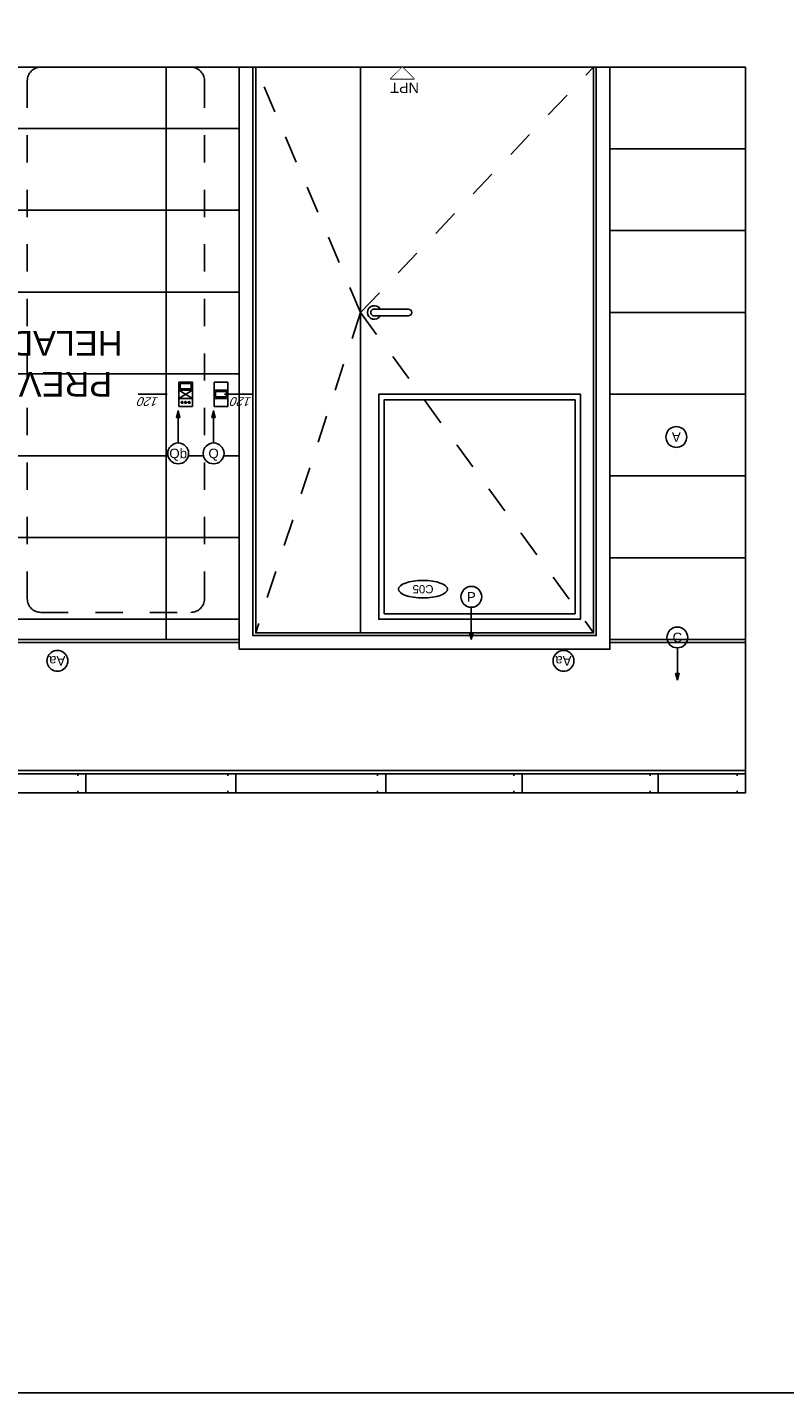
# Model space of a CAD drawing. Extents: x 1 to 126, y -14 to 17.
# Tile 111 of 132: x 94.9 to 97.68, y -8.76 to -3.76. Entities that reach past the tile are written whole.
import ezdxf
from ezdxf.enums import TextEntityAlignment as Align

# ---------------------------------------------------------------- set-up
doc = ezdxf.new("R2010")
doc.units = 0
doc.set_wipeout_variables(frame=1)
doc.header["$PDMODE"] = 3
doc.linetypes.add('HIDDEN2', pattern=[0.1875, 0.125, -0.0625])
for name, color, linetype in [('A-ABER', 1, 'Continuous'), ('A-ALBA-0', 9, 'Continuous'), ('A-ALBA-1', 1, 'Continuous'), ('A-ANNO-NIV', 2, 'Continuous'), ('A-ANNO-PLANI @ 20', 1, 'Continuous'), ('A-ANNO-SIMB @ 20', 2, 'Continuous'), ('A-ANOT-COTA-ACUM', 1, 'Continuous'), ('A-ANOT-NIVL @ 20', 2, 'Continuous'), ('A-ANOT-TTEC', 2, 'Continuous'), ('A-EQPM-MOVL', 8, 'Continuous'), ('E-ELEC', 1, 'Continuous')]:
    doc.layers.add(name, color=color, linetype=linetype)
doc.layers.add('A-ALBA-4', color=2, linetype='Continuous', lineweight=25)
doc.styles.add('BIS estudio', font='swissl.ttf')
doc.styles.add('BIS-ANOT', font='swiss.ttf')
doc.styles.add('BIS-COTA-ACUM', font='swissi.ttf', dxfattribs={"oblique": 20})
doc.styles.add('E5-100', font='micross.ttf')
doc.dimstyles.new('BIS-COTA-ACUM', dxfattribs={"dimscale": 0.9, "dimtxt": 0.0016, "dimasz": 0.001, "dimexe": 0.0035, "dimexo": 0, "dimgap": 0.0005, "dimtad": 1, "dimdec": 1, "dimlfac": 100, "dimrnd": 1, "dimzin": 9, "dimdsep": 46, "dimtxsty": 'BIS-COTA-ACUM', "dimblk1": 'MARK1', "dimblk2": 'MARK2', "dimsah": 1, "dimcen": 0, "dimclrd": 1, "dimclre": 256, "dimclrt": 256, "dimaunit": 1, "dimadec": 0, "dimazin": 0, "dimtfac": 1, "dimtdec": 1, "dimtix": 1, "dimtmove": 2, "dimatfit": 3, "dimldrblk": 'MARK1', "dimfxl": 1, "dimtolj": 1, "dimarcsym": 1})
pattern_1 = [(314.9999999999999, (23.78585722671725, 93.22024555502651), (8.838834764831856e-05, 8.838834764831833e-05), [])]

# ---------------------------------------------------------------- blocks, each defined once
blk = doc.blocks.new('*U95')
at = {"linetype": 'ByBlock', "ltscale": 0.25}
blk.add_lwpolyline([(0.05000000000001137, 0), (0.6000000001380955, 0, 0.414213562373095), (0.6500000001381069, 0.05000000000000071), (0.650000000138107, 1.949999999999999, 0.414213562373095), (0.6000000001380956, 2), (0.05000000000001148, 2, 0.414213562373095), (1.110223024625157e-16, 1.949999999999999), (0, 0.05000000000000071, 0.414213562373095)], format="xyb", close=True, dxfattribs=at)
blk = doc.blocks.new('PUERTA DOBLE ASIMETRICA')
blk.add_line((0.234999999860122, 1.735152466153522e-09), (0.2350000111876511, -2.074999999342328))
at = {"color": 0}
for points in [[(-0.6799999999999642, -1.903085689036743e-09), (0.6799999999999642, 1.903075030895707e-09), (0.6800000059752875, -2.134999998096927), (-0.6799999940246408, -2.135000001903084)], [(-0.629999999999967, -1.763151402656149e-09), (0.629999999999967, 1.763140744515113e-09), (0.6300000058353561, -2.08499999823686), (-0.629999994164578, -2.085000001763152)], [(-0.6199999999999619, -1.735166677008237e-09), (0.6199999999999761, 1.735156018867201e-09), (0.6200000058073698, -2.074999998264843), (-0.6199999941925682, -2.075000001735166)]]:
    blk.add_lwpolyline(points, close=True, dxfattribs=at)
at = {"color": 9, "linetype": 'ByBlock', "ltscale": 0.2}
for points in [[(0.2350000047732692, -0.8999999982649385), (-0.6199999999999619, -1.735166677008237e-09)], [(0.2349999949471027, -0.8999999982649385), (0.6199999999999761, -3.050480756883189e-09)], [(0.2350000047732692, -0.8999999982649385), (-0.6199999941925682, -2.075000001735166)], [(0.2349999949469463, -0.8999999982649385), (0.619999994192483, -2.075000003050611)]]:
    blk.add_lwpolyline(points, dxfattribs=at)
at = {"color": 8}
blk.add_lwpolyline([(0.1850000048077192, -0.9124999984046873, 0.9999999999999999), (0.1850000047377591, -0.8874999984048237), (0.06000000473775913, -0.8874999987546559, 0.9999999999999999), (0.06000000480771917, -0.9124999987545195)], format="xyb", close=True, dxfattribs=at)
blk.add_arc((0.1850000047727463, -0.8999999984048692), 0.025, 210.0000001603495, 150.0000001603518, dxfattribs=at)
blk = doc.blocks.new('EL-LLAME BIPOLAR-MODULO CIEGO-3 EN LINEA')
at = {"linetype": 'ByBlock'}
blk.add_wipeout([(-5.272744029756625, 125.61809210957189), (-5.272744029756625, 125.5380921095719), (-5.152744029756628, 125.5380921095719), (-5.152744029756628, 125.61809210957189)], dxfattribs=at)
h = blk.add_hatch(dxfattribs=at)
h.set_pattern_fill('ANSI31', color=8, scale=0.001, angle=-90.00000000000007, style=0)
h.set_pattern_definition([(314.9999999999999, (23.77283518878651, 93.22024555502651), (8.838834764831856e-05, 8.838834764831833e-05), [])])
edge = h.paths.add_edge_path()
edge.add_arc((-5.182744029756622, 125.5911141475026), 0.003210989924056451, 90.00000000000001, 450)
h = blk.add_hatch(dxfattribs=at)
h.set_pattern_fill('ANSI31', color=8, scale=0.001, angle=-90.00000000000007, style=0)
h.set_pattern_definition(pattern_1)
edge = h.paths.add_edge_path()
edge.add_arc((-5.182744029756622, 125.5780921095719), 0.003210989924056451, 90.00000000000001, 450)
h = blk.add_hatch(dxfattribs=at)
h.set_pattern_fill('ANSI31', color=8, scale=0.001, angle=-90.00000000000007, style=0)
h.set_pattern_definition(pattern_1)
edge = h.paths.add_edge_path()
edge.add_arc((-5.182744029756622, 125.5650700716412), 0.003210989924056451, 90.00000000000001, 450)
for p, q in [((-5.227744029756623, 125.6030921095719), (-5.197744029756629, 125.5530921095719)), ((-5.197744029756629, 125.6030921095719), (-5.227744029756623, 125.5530921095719))]:
    blk.add_line(p, q, dxfattribs=at)
for points in [[(-5.257744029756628, 125.6030921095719), (-5.257744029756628, 125.5530921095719), (-5.227744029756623, 125.5530921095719), (-5.227744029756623, 125.6030921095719)], [(-5.252670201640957, 125.5980182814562), (-5.252670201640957, 125.5581659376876), (-5.232817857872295, 125.5581659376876), (-5.232817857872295, 125.5980182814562)], [(-5.227744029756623, 125.6030921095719), (-5.227744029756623, 125.5530921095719), (-5.197744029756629, 125.5530921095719), (-5.197744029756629, 125.6030921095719)], [(-5.197744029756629, 125.6030921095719), (-5.197744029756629, 125.5530921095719), (-5.167744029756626, 125.5530921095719), (-5.167744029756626, 125.6030921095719)]]:
    blk.add_lwpolyline(points, close=True, dxfattribs=at)
for centre in [(-5.182744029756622, 125.5911141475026), (-5.182744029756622, 125.5780921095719), (-5.182744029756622, 125.5650700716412)]:
    blk.add_circle(centre, 0.003210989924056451, dxfattribs=at)
blk = doc.blocks.new('EL-3 LLAVES BIPOLAR')
at = {"linetype": 'ByBlock'}
blk.add_wipeout([(63.934775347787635, 13.89764564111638), (63.934775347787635, 13.977645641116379), (63.81477534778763, 13.977645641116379), (63.81477534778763, 13.89764564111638)], dxfattribs=at)
for points in [[(63.85977534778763, 13.9126456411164), (63.85977534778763, 13.9626456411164), (63.82977534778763, 13.9626456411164), (63.82977534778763, 13.9126456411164)], [(63.88977534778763, 13.91264564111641), (63.88977534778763, 13.9626456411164), (63.85977534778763, 13.9626456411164), (63.85977534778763, 13.9126456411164)], [(63.88470151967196, 13.91771946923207), (63.88470151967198, 13.95757181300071), (63.86484917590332, 13.95757181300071), (63.8648491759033, 13.91771946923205)], [(63.91977534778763, 13.9126456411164), (63.91977534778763, 13.9626456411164), (63.88977534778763, 13.9626456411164), (63.88977534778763, 13.91264564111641)]]:
    blk.add_lwpolyline(points, close=True, dxfattribs=at)
blk = doc.blocks.new('A-ANNO-NOM-2')
blk.add_wipeout([(8.220364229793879e-20, -0.001913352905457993), (0.00029931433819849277, -0.0018897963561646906), (0.0005912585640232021, -0.0018197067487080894), (0.0008686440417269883, -0.0017048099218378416), (0.0011246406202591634, -0.0015479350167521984), (0.0013529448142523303, -0.0013529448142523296), (0.0015479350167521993, -0.0011246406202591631), (0.0017048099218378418, -0.0008686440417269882), (0.00181970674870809, -0.0005912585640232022), (0.001889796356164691, -0.0002993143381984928), (0.0019133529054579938, 0), (0.0018897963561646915, 0.0002993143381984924), (0.00181970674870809, 0.0005912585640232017), (0.0017048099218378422, 0.0008686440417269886), (0.0015479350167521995, 0.0011246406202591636), (0.0013529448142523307, 0.001352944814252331), (0.001124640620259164, 0.0015479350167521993), (0.0008686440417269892, 0.0017048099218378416), (0.0005912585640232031, 0.0018197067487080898), (0.00029931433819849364, 0.0018897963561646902), (1.0194762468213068e-18, 0.0019133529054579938), (-0.0002993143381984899, 0.001889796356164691), (-0.0005912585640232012, 0.0018197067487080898), (-0.0008686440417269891, 0.0017048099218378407), (-0.0011246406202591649, 0.0015479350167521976), (-0.0013529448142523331, 0.0013529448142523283), (-0.0015479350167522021, 0.0011246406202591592), (-0.0017048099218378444, 0.0008686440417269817), (-0.0018197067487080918, 0.0005912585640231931), (-0.0018897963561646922, 0.000299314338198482), (-0.001913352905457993, -1.214306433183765e-17), (-0.0018897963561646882, -0.00029931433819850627), (-0.0018197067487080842, -0.0005912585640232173), (-0.001704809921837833, -0.0008686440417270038), (-0.0015479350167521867, -0.0011246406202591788), (-0.0013529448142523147, -0.0013529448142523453), (-0.001124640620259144, -0.0015479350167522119), (-0.0008686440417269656, -0.001704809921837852), (-0.0005912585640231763, -0.0018197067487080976), (-0.0002993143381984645, -0.0018897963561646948)])
blk.add_lwpolyline([(-3.51477226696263e-19, -0.001913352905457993), (0.0002993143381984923, -0.001889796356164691), (0.0005912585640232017, -0.00181970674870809), (0.000868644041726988, -0.001704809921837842), (0.001124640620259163, -0.001547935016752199), (0.00135294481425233, -0.001352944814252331), (0.001547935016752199, -0.001124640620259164), (0.001704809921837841, -0.0008686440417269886), (0.001819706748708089, -0.0005912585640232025), (0.001889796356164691, -0.000299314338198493), (0.001913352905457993, -4.686363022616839e-19), (0.001889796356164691, 0.0002993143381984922), (0.00181970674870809, 0.0005912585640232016), (0.001704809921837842, 0.0008686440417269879), (0.001547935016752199, 0.001124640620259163), (0.001352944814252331, 0.00135294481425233), (0.001124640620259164, 0.001547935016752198), (0.0008686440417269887, 0.001704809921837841), (0.0005912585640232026, 0.001819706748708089), (0.0002993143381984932, 0.001889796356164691), (5.857953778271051e-19, 0.001913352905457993), (-0.0002993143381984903, 0.001889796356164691), (-0.0005912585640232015, 0.00181970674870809), (-0.0008686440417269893, 0.001704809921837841), (-0.001124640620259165, 0.001547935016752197), (-0.001352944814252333, 0.001352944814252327), (-0.001547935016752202, 0.001124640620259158), (-0.001704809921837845, 0.0008686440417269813), (-0.001819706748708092, 0.000591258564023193), (-0.001889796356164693, 0.0002993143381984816), (-0.001913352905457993, -1.289223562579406e-17), (-0.001889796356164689, -0.000299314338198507), (-0.001819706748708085, -0.0005912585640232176), (-0.001704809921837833, -0.0008686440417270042), (-0.001547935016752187, -0.001124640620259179), (-0.001352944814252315, -0.001352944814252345), (-0.001124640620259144, -0.001547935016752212), (-0.0008686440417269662, -0.001704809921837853), (-0.0005912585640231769, -0.001819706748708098), (-0.0002993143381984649, -0.001889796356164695)], close=True)
at = {"color": 1, "linetype": 'Continuous', "style": 'E5-100'}
blk.add_attdef('LETRA', text='', height=0.00175, dxfattribs=at).set_placement((0, 0), align=Align.MIDDLE_CENTER)
blk = doc.blocks.new('CCA-PLANI1')
blk.add_wipeout([(0.22499999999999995, -5.1958437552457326e-14), (0.21862518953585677, -0.018908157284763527), (0.2045226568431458, -0.03334550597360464), (0.1874657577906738, -0.0442400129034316), (0.1690984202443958, -0.05277422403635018), (0.15003178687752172, -0.05961836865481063), (0.13054413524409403, -0.06515814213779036), (0.11078328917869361, -0.0696308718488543), (0.09083721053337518, -0.07319057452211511), (0.07076315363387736, -0.07594052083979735), (0.05060138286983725, -0.07795063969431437), (0.030382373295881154, -0.07926729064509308), (0.010130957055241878, -0.07991886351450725), (-0.01013095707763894, -0.07991886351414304), (-0.03038237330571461, -0.07926729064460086), (-0.05060138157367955, -0.0779506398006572), (-0.07076315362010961, -0.07594052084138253), (-0.09083721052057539, -0.07319057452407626), (-0.11078328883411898, -0.06963087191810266), (-0.13054413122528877, -0.06515814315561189), (-0.15003178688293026, -0.059618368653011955), (-0.16909842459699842, -0.05277422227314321), (-0.18746575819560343, -0.044240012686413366), (-0.2045226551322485, -0.0333455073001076), (-0.2186251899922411, -0.018908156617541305), (-0.22500000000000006, 8.171241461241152e-14), (-0.2186251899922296, 0.018908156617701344), (-0.20452265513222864, 0.033345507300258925), (-0.18746575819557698, 0.0442400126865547), (-0.16909842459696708, 0.0527742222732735), (-0.1500317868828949, 0.059618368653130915), (-0.13054413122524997, 0.06515814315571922), (-0.11078328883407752, 0.06963087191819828), (-0.09083721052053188, 0.07319057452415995), (-0.07076315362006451, 0.0759405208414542), (-0.0506013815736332, 0.07795063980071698), (-0.030382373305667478, 0.0792672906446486), (-0.01013095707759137, 0.07991886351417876), (0.010130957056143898, 0.07991886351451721), (0.03038237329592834, 0.07926729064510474), (0.05060138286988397, 0.07795063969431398), (0.07076315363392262, 0.07594052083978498), (0.09083721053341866, 0.07319057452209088), (0.11078328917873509, 0.06963087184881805), (0.13054413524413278, 0.06515814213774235), (0.15003178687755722, 0.05961836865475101), (0.16909842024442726, 0.052774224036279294), (0.18746575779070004, 0.044240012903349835), (0.20452265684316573, 0.03334550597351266), (0.21862518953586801, 0.018908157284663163)])
blk.add_ellipse((1.332267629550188e-15, 1.4210854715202e-14), major_axis=(-0.225, 6.688895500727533e-14), ratio=0.3555555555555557, start_param=-3.141592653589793, end_param=3.141592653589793)
at = {"color": 2, "style": 'E5-100'}
blk.add_attdef('TIPO', text='', height=0.075, rotation=359.9999999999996, dxfattribs=at).set_placement((1.332267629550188e-15, 3.552713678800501e-15), align=Align.MIDDLE_CENTER)
blk = doc.blocks.new('*U53')
blk.add_lwpolyline([(-3.427895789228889e-14, 0.007845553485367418), (0.0003124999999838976, 0.006595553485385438), (-0.0003125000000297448, 0.006595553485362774)], close=True)
blk.add_wipeout([(-7.851580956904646e-19, -0.001913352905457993), (0.0002993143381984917, -0.0018897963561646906), (0.0005912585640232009, -0.0018197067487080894), (0.000868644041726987, -0.0017048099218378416), (0.001124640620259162, -0.0015479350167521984), (0.001352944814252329, -0.00135294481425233), (0.0015479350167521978, -0.0011246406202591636), (0.0017048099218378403, -0.0008686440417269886), (0.0018197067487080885, -0.0005912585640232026), (0.0018897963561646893, -0.0002993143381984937), (0.0019133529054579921, -8.673617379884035e-19), (0.0018897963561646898, 0.0002993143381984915), (0.0018197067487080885, 0.0005912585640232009), (0.0017048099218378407, 0.0008686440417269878), (0.001547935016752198, 0.0011246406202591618), (0.0013529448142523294, 0.0013529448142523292), (0.0011246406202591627, 0.0015479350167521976), (0.0008686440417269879, 0.0017048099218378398), (0.0005912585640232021, 0.001819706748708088), (0.00029931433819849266, 0.0018897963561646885), (1.5211450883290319e-19, 0.0019133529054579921), (-0.00029931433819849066, 0.0018897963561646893), (-0.0005912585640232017, 0.001819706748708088), (-0.0008686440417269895, 0.001704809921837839), (-0.0011246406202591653, 0.0015479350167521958), (-0.0013529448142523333, 0.0013529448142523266), (-0.0015479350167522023, 0.0011246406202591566), (-0.0017048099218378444, 0.0008686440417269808), (-0.0018197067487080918, 0.0005912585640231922), (-0.0018897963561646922, 0.0002993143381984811), (-0.001913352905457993, -1.3010426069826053e-17), (-0.0018897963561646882, -0.00029931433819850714), (-0.0018197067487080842, -0.0005912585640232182), (-0.001704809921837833, -0.0008686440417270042), (-0.001547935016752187, -0.0011246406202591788), (-0.001352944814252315, -0.0013529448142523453), (-0.0011246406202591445, -0.0015479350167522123), (-0.0008686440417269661, -0.0017048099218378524), (-0.0005912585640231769, -0.0018197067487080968), (-0.00029931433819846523, -0.0018897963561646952)])
at = {"linetype": 'Continuous'}
blk.add_line((-3.427895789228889e-14, 0.007845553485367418), (-1.148288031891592e-14, 0.001913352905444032), dxfattribs=at)
blk.add_circle((0, 0), 0.001913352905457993)
at = {"color": 1, "linetype": 'Continuous', "style": 'E5-100'}
blk.add_attdef('LETRA', text='', height=0.00175, dxfattribs=at).set_placement((0, 0), align=Align.MIDDLE_CENTER)
blk = doc.blocks.new('*U47')
at = {"color": 0, "linetype": 'Continuous'}
blk.add_line((-0.004296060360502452, 2.630578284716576e-19), (0.002148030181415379, 5.261156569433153e-19), dxfattribs=at)
at = {"color": 0, "linetype": 'Continuous', "ltscale": 5}
blk.add_lwpolyline([(-0.002148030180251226, -0.00214803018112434), (0.002148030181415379, -0.00214803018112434), (0, 5.261156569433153e-19), (-0.002148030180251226, -0.00214803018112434)], dxfattribs=at)
blk.add_wipeout([(2.861893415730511e-19, 4.336808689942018e-19), (0.0021480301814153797, -0.0021480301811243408), (-0.002148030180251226, -0.0021480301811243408)])
blk = doc.blocks.new('*U55')
blk.add_lwpolyline([(3.420143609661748e-14, -0.007845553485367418), (-0.0003124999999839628, -0.006595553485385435), (0.0003125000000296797, -0.006595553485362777)], close=True)
blk.add_wipeout([(-7.851580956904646e-19, -0.001913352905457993), (0.0002993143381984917, -0.0018897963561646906), (0.0005912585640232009, -0.0018197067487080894), (0.000868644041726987, -0.0017048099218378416), (0.001124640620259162, -0.0015479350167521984), (0.001352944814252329, -0.00135294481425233), (0.0015479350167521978, -0.0011246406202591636), (0.0017048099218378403, -0.0008686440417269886), (0.0018197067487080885, -0.0005912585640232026), (0.0018897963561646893, -0.0002993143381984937), (0.0019133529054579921, -8.673617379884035e-19), (0.0018897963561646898, 0.0002993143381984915), (0.0018197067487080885, 0.0005912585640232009), (0.0017048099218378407, 0.0008686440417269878), (0.001547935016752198, 0.0011246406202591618), (0.0013529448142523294, 0.0013529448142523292), (0.0011246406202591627, 0.0015479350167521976), (0.0008686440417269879, 0.0017048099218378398), (0.0005912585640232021, 0.001819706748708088), (0.00029931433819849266, 0.0018897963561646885), (1.5211450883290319e-19, 0.0019133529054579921), (-0.00029931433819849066, 0.0018897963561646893), (-0.0005912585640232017, 0.001819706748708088), (-0.0008686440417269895, 0.001704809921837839), (-0.0011246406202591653, 0.0015479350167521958), (-0.0013529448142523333, 0.0013529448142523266), (-0.0015479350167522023, 0.0011246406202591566), (-0.0017048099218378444, 0.0008686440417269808), (-0.0018197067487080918, 0.0005912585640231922), (-0.0018897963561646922, 0.0002993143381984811), (-0.001913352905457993, -1.3010426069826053e-17), (-0.0018897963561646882, -0.00029931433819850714), (-0.0018197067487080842, -0.0005912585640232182), (-0.001704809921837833, -0.0008686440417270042), (-0.001547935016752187, -0.0011246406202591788), (-0.001352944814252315, -0.0013529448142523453), (-0.0011246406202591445, -0.0015479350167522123), (-0.0008686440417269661, -0.0017048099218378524), (-0.0005912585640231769, -0.0018197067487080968), (-0.00029931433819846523, -0.0018897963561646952)])
at = {"linetype": 'Continuous'}
blk.add_line((3.420143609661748e-14, -0.007845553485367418), (1.146397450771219e-14, -0.001913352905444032), dxfattribs=at)
blk.add_circle((0, 0), 0.001913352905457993)
at = {"color": 1, "linetype": 'Continuous', "style": 'E5-100'}
blk.add_attdef('LETRA', text='', height=0.00175, dxfattribs=at).set_placement((0, 0), align=Align.MIDDLE_CENTER)
blk = doc.blocks.new('*D412')
at = {"layer": 'A-ANOT-COTA-ACUM', "lineweight": -2, "transparency": 16777216}
blk.add_line((95.41410784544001, -5.102281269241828), (95.30712008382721, -5.102281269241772), dxfattribs=at)
at = {"layer": 'Defpoints', "color": 0, "transparency": 16777216}
for p in [(90.43578978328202, -3.903302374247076), (95.3955929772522, -5.102281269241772), (95.41410784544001, -5.102281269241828)]:
    blk.add_point(p, dxfattribs=at)
at = {"layer": 'A-ANOT-COTA-ACUM', "transparency": 16777216, "insert": (95.34635653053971, -5.128726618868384), "char_height": 0.032, "attachment_point": 5, "rotation": 180, "style": 'BIS-COTA-ACUM'}
blk.add_mtext('\\A1;120', dxfattribs=at)
blk = doc.blocks.new('MARK1')
at = {"color": 0}
for p, q in [((0.9959054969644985, 0), (-1.004094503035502, 0)), ((0, 1.5), (0, -1.5))]:
    blk.add_line(p, q, dxfattribs=at)
blk.add_lwpolyline([(0.4991923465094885, 0.4951376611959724), (-0.5040945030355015, -0.5)], dxfattribs=at)
blk = doc.blocks.new('MARK2')
at = {"color": 0}
for p, q in [((0.9959054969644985, 0), (-1.004094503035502, 0)), ((0, 1.5), (0, -1.5))]:
    blk.add_line(p, q, dxfattribs=at)
blk.add_lwpolyline([(0.4991923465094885, 0.4951376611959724), (-0.5040945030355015, -0.5)], dxfattribs=at)
blk = doc.blocks.new('*D413')
at = {"layer": 'A-ANOT-COTA-ACUM', "lineweight": -2, "transparency": 16777216}
blk.add_line((95.62410784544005, -5.102281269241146), (95.72650887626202, -5.102281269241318), dxfattribs=at)
at = {"layer": 'Defpoints', "color": 0, "transparency": 16777216}
for p in [(90.43578978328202, -3.903302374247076), (95.62410784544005, -5.102281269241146), (95.63803598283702, -5.102281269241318)]:
    blk.add_point(p, dxfattribs=at)
at = {"layer": 'A-ANOT-COTA-ACUM', "transparency": 16777216, "insert": (95.68727242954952, -5.12872661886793), "char_height": 0.032, "attachment_point": 5, "rotation": 180, "style": 'BIS-COTA-ACUM'}
blk.add_mtext('\\A1;120', dxfattribs=at)

msp = doc.modelspace()

# ---------------------------------------------------------------- hatches: boundary and pattern name
at = {"layer": 'A-ALBA-0'}
h = msp.add_hatch(dxfattribs=at)
h.set_pattern_fill('_USER', color=256, scale=0.3, pattern_type=0)
h.set_pattern_definition([(0, (91.80928371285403, 22.87215484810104), (0, 0.3), [])])
h.paths.add_polyline_path([(95.67850523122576, -3.902281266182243), (95.6785052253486, -6.002169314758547), (94.19578920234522, -6.002169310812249), (94.19578977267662, -5.402257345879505), (93.8585050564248, -5.419993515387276), (93.8585050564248, -4.8522812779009), (94.19578977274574, -4.852281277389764), (94.19572820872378, -4.002281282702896), (94.14578976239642, -4.00228127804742), (94.14578976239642, -3.902281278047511)])
h = msp.add_hatch(dxfattribs=at)
h.set_pattern_fill('_USER', color=256, scale=0.6, angle=270, pattern_type=0)
h.set_pattern_definition([(270, (91.80928371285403, 22.87215484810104), (0.6, -1.102182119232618e-16), [])])
h.paths.add_polyline_path([(95.70578977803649, -3.902281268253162), (95.70578977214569, -6.002169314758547), (94.19578977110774, -6.002169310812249), (94.19578977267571, -5.402258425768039), (93.8585050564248, -5.402258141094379), (93.8585050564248, -4.8522812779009), (94.19578977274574, -4.852281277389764), (94.19578977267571, -4.002281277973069), (94.14578976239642, -4.00228127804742), (94.14578976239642, -3.902281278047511)])

# ---------------------------------------------------------------- linework, layer by layer
msp.add_lwpolyline([(82.11403082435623, -8.764130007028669), (82.11403082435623, 7.939486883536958), (104.4776641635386, 7.939486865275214), (104.4776641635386, -8.764130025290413)], close=True)
at = {"color": 6, "ltscale": 0.01}
for points in [[(95.08579048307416, -6.557104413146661), (95.08579048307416, -6.564281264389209), (95.11579048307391, -6.564281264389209), (95.11579048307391, -6.49428126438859), (95.08579048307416, -6.49428126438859), (95.08579048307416, -6.501458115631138)], [(95.63578978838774, -6.557104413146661), (95.63578978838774, -6.564281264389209), (95.66578978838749, -6.564281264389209), (95.66578978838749, -6.49428126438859), (95.63578978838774, -6.49428126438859), (95.63578978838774, -6.501458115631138)], [(96.1857987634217, -6.557104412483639), (96.1857987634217, -6.564281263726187), (96.21579876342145, -6.564281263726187), (96.21579876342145, -6.494281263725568), (96.1857987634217, -6.494281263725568), (96.1857987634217, -6.501458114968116)], [(96.68579462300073, -6.557104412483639), (96.68579462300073, -6.564281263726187), (96.71579462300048, -6.564281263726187), (96.71579462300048, -6.494281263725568), (96.68579462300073, -6.494281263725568), (96.68579462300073, -6.501458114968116)], [(97.18579462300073, -6.557104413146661), (97.18579462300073, -6.564281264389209), (97.21579462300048, -6.564281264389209), (97.21579462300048, -6.49428126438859), (97.18579462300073, -6.49428126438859), (97.18579462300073, -6.501458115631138)], [(97.50578978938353, -6.557104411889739), (97.50578978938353, -6.564281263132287), (97.53578978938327, -6.564281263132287), (97.53578978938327, -6.494281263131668), (97.50578978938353, -6.494281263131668), (97.50578978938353, -6.501458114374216)]]:
    msp.add_lwpolyline(points, dxfattribs=at)
at = {"layer": 'A-ALBA-1'}
msp.add_lwpolyline([(94.19578919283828, -6.012169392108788), (95.67850522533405, -6.012169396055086), (95.67850522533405, -6.002169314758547), (94.19578919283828, -6.002169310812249)], close=True, dxfattribs=at)
at = {"layer": 'A-ALBA-4'}
for p, q in [((90.43578978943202, -6.482281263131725), (97.53578978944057, -6.482281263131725)), ((90.43578978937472, -6.494281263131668), (97.53578978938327, -6.494281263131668))]:
    msp.add_line(p, q, dxfattribs=at)
msp.add_lwpolyline([(97.53578978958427, -6.564281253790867), (90.43578978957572, -6.56428127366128), (90.43578978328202, -3.902281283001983), (97.53578978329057, -3.902281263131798)], close=True, dxfattribs=at)

# ---------------------------------------------------------------- block references
at = {"layer": 'A-ABER', "linetype": 'HIDDEN2', "xscale": -1, "rotation": 359.9999999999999}
msp.add_blockref('PUERTA DOBLE ASIMETRICA', (96.35850523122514, -3.90228126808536), dxfattribs=at)
at = {"layer": 'A-EQPM-MOVL', "linetype": 'HIDDEN2', "rotation": 179.9999999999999}
msp.add_blockref('*U95', (95.55045903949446, -3.902281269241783), dxfattribs=at)

# ---------------------------------------------------------------- texts
at = {"layer": 'A-ANOT-TTEC', "ltscale": 0.3, "insert": (94.86914325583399, -4.989952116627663), "char_height": 0.09, "width": 1.493888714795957, "attachment_point": 5, "rotation": 179.99999999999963, "style": 'BIS-ANOT'}
msp.add_mtext('PREVISION \\PHELADERAS', dxfattribs=at)

# ---------------------------------------------------------------- next in the draw order: block references
at = {"layer": 'A-ANNO-PLANI @ 20'}
ref = msp.add_blockref('CCA-PLANI1', (96.35233080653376, -5.817233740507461), dxfattribs=dict(at, xscale=-0.400175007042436, yscale=0.400175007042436, zscale=0.400175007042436, rotation=180))
ref.add_attrib('TIPO', 'C05', dxfattribs={"layer": '0', "color": 2, "height": 0.03001312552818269, "rotation": 180, "style": 'E5-100'}).set_placement((96.3526174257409, -5.817233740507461), align=Align.MIDDLE_CENTER)
at = {"layer": 'A-ANNO-SIMB @ 20', "linetype": 'Continuous'}
ref = msp.add_blockref('*U53', (97.28575899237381, -5.994137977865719), dxfattribs=dict(at, xscale=-20, yscale=20, zscale=20, rotation=180))
ref.add_attrib('LETRA', 'C', dxfattribs={"layer": '0', "color": 1, "linetype": 'Continuous', "height": 0.035, "style": 'E5-100'}).set_placement((97.28575899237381, -5.994137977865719), align=Align.MIDDLE_CENTER)
ref = msp.add_blockref('A-ANNO-NOM-2', (95.01096480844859, -6.079813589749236), dxfattribs=dict(at, xscale=-20, yscale=20, zscale=20, rotation=180))
ref.add_attrib('LETRA', 'Aa', dxfattribs={"layer": '0', "color": 1, "linetype": 'Continuous', "height": 0.035, "rotation": 180, "style": 'BIS-ANOT'}).set_placement((95.01027573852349, -6.079813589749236), align=Align.MIDDLE_CENTER)
ref = msp.add_blockref('A-ANNO-NOM-2', (96.86824937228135, -6.079813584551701), dxfattribs=dict(at, xscale=-20, yscale=20, zscale=20, rotation=180))
ref.add_attrib('LETRA', 'Aa', dxfattribs={"layer": '0', "color": 1, "linetype": 'Continuous', "height": 0.035, "rotation": 180, "style": 'BIS-ANOT'}).set_placement((96.86756030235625, -6.079813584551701), align=Align.MIDDLE_CENTER)
at = {"layer": 'A-ANOT-NIVL @ 20', "xscale": -20, "yscale": 20, "zscale": 20, "rotation": 359.9999999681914}
msp.add_blockref('*U47', (96.27672404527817, -3.902281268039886), dxfattribs=at)
at = {"layer": 'E-ELEC', "linetype": 'HIDDEN2', "rotation": 269.9999999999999}
msp.add_blockref('EL-LLAME BIPOLAR-MODULO CIEGO-3 EN LINEA', (-30.0966997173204, -10.31502529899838), dxfattribs=at)
at = {"layer": 'E-ELEC', "linetype": 'HIDDEN2', "xscale": -1, "rotation": 90.0000000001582}
msp.add_blockref('EL-3 LLAVES BIPOLAR', (109.5490380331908, 58.77249407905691), dxfattribs=at)

# ---------------------------------------------------------------- next in the draw order: hatches: boundary and pattern name
at = {"layer": 'A-ALBA-0'}
h = msp.add_hatch(dxfattribs=at)
h.set_pattern_fill('_USER', color=256, scale=0.3, angle=-7.764451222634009e-14, pattern_type=0)
h.set_pattern_definition([(359.9999999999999, (94.12307437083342, -6.002169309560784), (4.065457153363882e-16, 0.3), [])])
h.paths.add_polyline_path([(97.53578979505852, -3.902281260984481), (97.53578978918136, -6.002169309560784), (97.03850522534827, -6.002169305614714), (97.0385052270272, -5.402257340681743), (97.03850522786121, -5.104271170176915), (97.03850522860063, -4.839993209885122), (97.03850522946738, -4.530292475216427), (97.03850523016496, -4.281109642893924), (97.03850523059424, -4.127642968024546), (97.03414340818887, -3.902281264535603)])

# ---------------------------------------------------------------- next in the draw order: linework, layer by layer
at = {"layer": 'A-ALBA-1'}
for points in [[(96.93038022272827, -5.102281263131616), (96.19038022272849, -5.102281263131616), (96.19038022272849, -5.927281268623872), (96.93038022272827, -5.927281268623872)], [(96.91038022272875, -5.122281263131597), (96.21038022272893, -5.122281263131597), (96.21038022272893, -5.90728126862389), (96.91038022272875, -5.90728126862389)]]:
    msp.add_lwpolyline(points, close=True, dxfattribs=at)
msp.add_lwpolyline([(97.03850522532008, -6.012169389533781), (97.53578978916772, -6.012169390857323), (97.53578978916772, -6.002169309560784), (97.03850522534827, -6.002169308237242)], dxfattribs=at)

# ---------------------------------------------------------------- next in the draw order: block references
at = {"layer": 'A-ANNO-SIMB @ 20', "linetype": 'Continuous'}
ref = msp.add_blockref('*U55', (95.45410784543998, -5.319192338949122), dxfattribs=dict(at, xscale=-20, yscale=20, zscale=20, rotation=180))
ref.add_attrib('LETRA', 'Qb', dxfattribs={"layer": '0', "color": 1, "linetype": 'Continuous', "height": 0.035, "style": 'E5-100'}).set_placement((95.45410784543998, -5.319192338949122), align=Align.MIDDLE_CENTER)
ref = msp.add_blockref('*U55', (95.58410784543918, -5.319192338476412), dxfattribs=dict(at, xscale=-20, yscale=20, zscale=20, rotation=180))
ref.add_attrib('LETRA', 'Q', dxfattribs={"layer": '0', "color": 1, "linetype": 'Continuous', "height": 0.035, "style": 'E5-100'}).set_placement((95.58410784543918, -5.319192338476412), align=Align.MIDDLE_CENTER)

# ---------------------------------------------------------------- next in the draw order: texts
at = {"layer": 'A-ANNO-NIV', "insert": (96.28505350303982, -3.978397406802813), "char_height": 0.0375, "attachment_point": 5, "rotation": 179.99999997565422, "style": 'BIS estudio'}
msp.add_mtext('\\A1;NPT', dxfattribs=at)

# ---------------------------------------------------------------- next in the draw order: block references
at = {"layer": 'A-ANNO-SIMB @ 20', "linetype": 'Continuous'}
ref = msp.add_blockref('A-ANNO-NOM-2', (97.28197009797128, -5.259093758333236), dxfattribs=dict(at, xscale=-20, yscale=20, zscale=20, rotation=180))
ref.add_attrib('LETRA', 'A', dxfattribs={"layer": '0', "color": 1, "linetype": 'Continuous', "height": 0.035, "rotation": 180, "style": 'BIS-ANOT'}).set_placement((97.28197009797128, -5.259093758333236), align=Align.MIDDLE_CENTER)
ref = msp.add_blockref('*U53', (96.52981497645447, -5.845258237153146), dxfattribs=dict(at, xscale=-20, yscale=20, zscale=20, rotation=180))
ref.add_attrib('LETRA', 'P', dxfattribs={"layer": '0', "color": 1, "linetype": 'Continuous', "height": 0.035, "style": 'E5-100'}).set_placement((96.52981497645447, -5.845258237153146), align=Align.MIDDLE_CENTER)

# ---------------------------------------------------------------- next in the draw order: dimensions: what is measured, and where the dimension line sits
at = {"layer": 'A-ANOT-COTA-ACUM'}
for feature_location, offset, picture, middle in [((95.41410784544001, -5.102281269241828), (-0.018514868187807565, 5.595524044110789e-14), '*D412', (95.34635653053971, -5.128726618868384)), ((95.62410784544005, -5.102281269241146), (0.013928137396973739, -1.7141843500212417e-13), '*D413', (95.68727242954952, -5.12872661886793))]:
    dim = msp.add_ordinate_dim(feature_location=feature_location, offset=offset, dtype=0, origin=(90.43578978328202, -3.903302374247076), dimstyle='BIS-COTA-ACUM', override={"dimscale": 0, "dimtix": 1, "dimtofl": 1, "dimtmove": 2, "dimatfit": 3}, dxfattribs=at)
    dim.commit()
    dim.dimension.update_dxf_attribs({"geometry": picture, "text_midpoint": middle})

doc.saveas('drawing.dxf')
